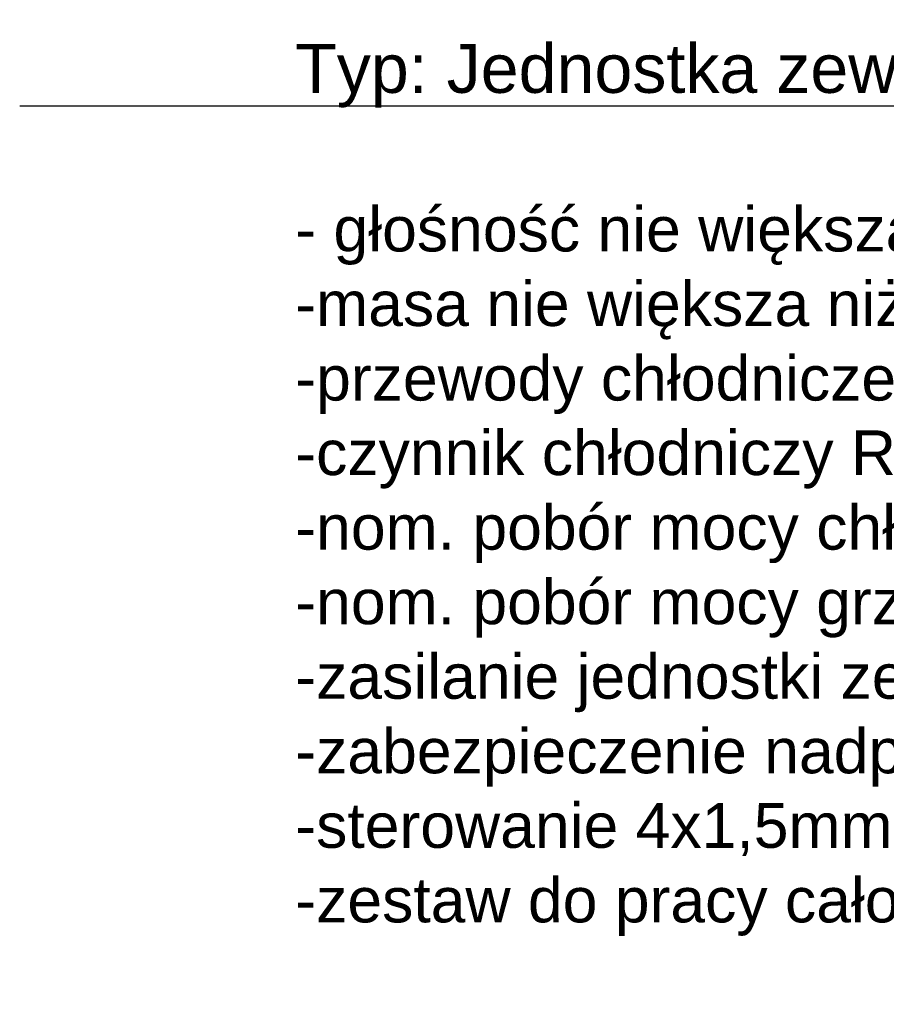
# Model space of a CAD drawing. Header units: millimetres. Extents: x -424979 to 718034, y -72486 to 344972.
# Tile 23 of 256: x 395904 to 406559, y 6510 to 18619. Entities that reach past the tile are written whole.
import ezdxf
from ezdxf import colors
from ezdxf.entities.mleader import LeaderData, LeaderLine
from ezdxf.math import Vec2, Vec3

# ---------------------------------------------------------------- set-up
doc = ezdxf.new("R2010")
doc.units = ezdxf.units.MM
doc.header["$MEASUREMENT"] = 0
doc.layers.add('IS_KLIM Opis_Średnice', color=7, linetype='Continuous', lineweight=9)

msp = doc.modelspace()

# ---------------------------------------------------------------- leaders
at = {"layer": 'IS_KLIM Opis_Średnice', "ltscale": 30}
ml = msp.add_multileader_mtext('Standard', dxfattribs=at)
ml.set_content('{\\fArial|b0|i0|c238|p0;\\C7;Typ: Jednostka zewnętrzna \\P\\P\\pi2.25,a0.5,sm1;\\H0.916667x;\\C256;- głośność nie większa niż 46dB(A),\\P-masa nie większa niż 39kg,\\P\\A1;-przewody chłodnicze fi6,35/9,52mm,\\P-czynnik chłodniczy R32,\\P-nom. pobór mocy chłodzenie nie więcej niż 5,00kW,\\P-nom. pobór mocy grzanie nie więcej niż 8,2kW,\\P-zasilanie jednostki zewn. 3x1,5mm2, 230V,1N,50Hz,\\P-zabezpieczenie nadprądowe 1-biegunowy C10,\\P-sterowanie 4x1,5mm2 do jedn. wew.,\\P-zestaw do pracy całorocznej w trybie grzania.}', color=256)
ml.set_leader_properties()
ml.build(insert=Vec2(0, 0))
ml.multileader.update_dxf_attribs({"text_left_attachment_type": 6, "text_right_attachment_type": 6, "dogleg_length": 0.36, "arrow_head_size": 12})
ctx = ml.context
ctx.base_point, ctx.char_height, ctx.arrow_head_size, ctx.landing_gap_size, ctx.plane_origin = Vec3(399284, 17557), 600, 12, 6, Vec3(407550, 15801)
ctx.left_attachment, ctx.right_attachment = 6, 6
notes = []
notes.append((ctx, [(0, (1, 1, 0), (417354, 17557), (-1, 0), 0.54, [(0, [(430118, 17557)], 256, [])])]))
ctx.mtext.insert, ctx.mtext.width, ctx.mtext.defined_height, ctx.mtext.flow_direction = Vec3(399290, 18319), 24920.86, 5800, 5
ctx.mtext.has_bg_fill, ctx.mtext.bg_color, ctx.mtext.bg_scale_factor, ctx.mtext.bg_transparency, ctx.mtext.use_window_bg_color = 1, -939524096, 1.5, 0, 1
for ctx, leaders in notes:
    for number, flags, end, landing, length, lines in leaders:
        leader = LeaderData()
        leader.index, (leader.has_last_leader_line, leader.has_dogleg_vector, leader.attachment_direction) = number, flags
        leader.last_leader_point, leader.dogleg_vector, leader.dogleg_length = Vec3(end), Vec3(landing), length
        for number, points, colour, breaks in lines:
            line = LeaderLine()
            line.index, line.vertices, line.color, line.breaks = number, Vec3.list(points), colors.encode_raw_color(colour), breaks
            leader.lines.append(line)
        ctx.leaders.append(leader)

doc.saveas('drawing.dxf')
